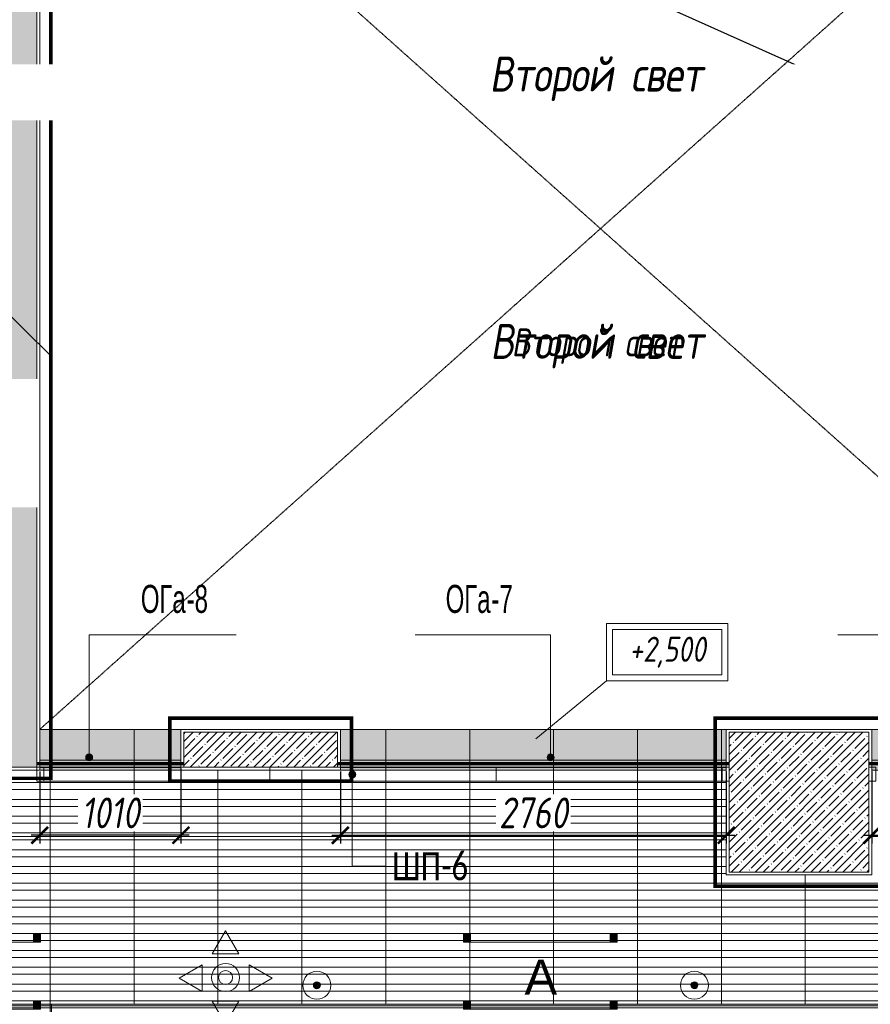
# Model space of a CAD drawing. Header units: millimetres. Extents: x -76220005 to 7466349, y -86687 to 22351.
# Tile 28 of 256: x 30605 to 36688, y -39974 to -32936. Entities that reach past the tile are written whole.
import ezdxf
from ezdxf import colors
from ezdxf.entities.mleader import LeaderData, LeaderLine
from ezdxf.math import Vec2, Vec3

# ---------------------------------------------------------------- set-up
doc = ezdxf.new("R2010")
doc.units = ezdxf.units.MM
for name, pattern in [('( Hidden )', [0.375, 0.25, -0.125]), ('DASHDOT', [25.4, 12.7, -6.35, 0, -6.35]), ('DASHED', [0.75, 0.5, -0.25])]:
    doc.linetypes.add(name, pattern=pattern)
doc.layers.get('Defpoints').update_dxf_attribs({"color": 31})
for name, color, linetype, lineweight in [('_0', 7, 'Continuous', 13), ('A-200-M_WALL', 7, 'Continuous', 5), ('A-200-M_WALL_PAT', 7, 'Continuous', 5), ('A-214-M_CURT_WALL', 7, 'Continuous', 5), ('A-215-M_CURT_PANEL', 7, 'Continuous', 5), ('A-340-A_RAILING', 7, 'Continuous', 5), ('dim_light', 12, 'Continuous', 9), ('dim_pot', 183, 'Continuous', 9), ('pot', 183, 'Continuous', 15), ('pot sh', 183, 'Continuous', 15), ('S-280-M_COLUMN', 7, 'Continuous', 5), ('Марки дверей', 7, 'Continuous', 9), ('Ограждение', 7, 'Continuous', 5), ('Поручни', 7, 'Continuous', 5), ('Сводный план', 7, 'Continuous', 0)]:
    doc.layers.add(name, color=color, linetype=linetype, lineweight=lineweight)
for name, color, linetype, lineweight, true_color in [('dim_razv', 7, 'DASHDOT', 9, 0x285228), ('light_pot', 7, 'Continuous', 15, 0x333300), ('pol', 7, 'Continuous', 15, 0x55666d)]:
    doc.layers.add(name, color=color, linetype=linetype, lineweight=lineweight, true_color=true_color)
doc.styles.add('Arial Narrow_1', font='ARIALN.TTF', dxfattribs={"width": 0.75, "height": 200})
doc.styles.add('Calibri Light_1', font='Calibri light.ttf', dxfattribs={"width": 0.75, "height": 200})
doc.styles.add('fl_iso paper', font='isocpeur.ttf', dxfattribs={"width": 0.8, "oblique": 10})
doc.styles.add('In tre', font='isocpeur.ttf', dxfattribs={"width": 0.8, "oblique": 10})
doc.styles.get("Standard").update_dxf_attribs({"font": 'arial.ttf'})
doc.dimstyles.new('In tre 1_75', dxfattribs={"dimtxt": 220, "dimasz": 120, "dimexe": 60, "dimexo": 10, "dimgap": 50, "dimtad": 1, "dimdec": 0, "dimrnd": 5, "dimzin": 0, "dimdsep": 46, "dimtxsty": 'fl_iso paper', "dimblk": 'ARCHTICK', "dimcen": 0, "dimdle": 60, "dimadec": 0, "dimazin": 0, "dimtfac": 1, "dimtdec": 0, "dimtofl": 0, "dimtmove": 1, "dimatfit": 1, "dimfxl": 1, "dimtfill": 1, "dimtolj": 1, "dimtzin": 0, "dimarcsym": 1})
pattern_1 = [(45, (36177.975, -48979.44), (-57.0246, 57.0246), []), (45, (36235, -48979.44), (-57.0246, 57.0246), [100.806, -20.161, 3.353, -16.808])]
pattern_2 = [(45, (-100, 100), (-282.843, 282.843), [200, -600]), (45, (-300, 0), (-282.843, 282.843), [600, -200]), (45, (100, -100), (-282.843, 282.843), [200, -600])]

# ---------------------------------------------------------------- blocks, each defined once
blk = doc.blocks.new('*U310')
at = {"layer": 'pol', "true_color": 0x007dfa, "transparency": 33554687}
h = blk.add_hatch(color=150, dxfattribs=at)
h.dxf.hatch_style = 1
h.paths.add_polyline_path([(37440, 0), (0, 0), (0, -10), (37440, -10)])
at = {"layer": 'pol', "color": 162, "true_color": 0x2c3cc9}
blk.add_lwpolyline([(37440, 0), (0, 0), (0, -10), (37440, -10)], close=True, dxfattribs=at)
blk = doc.blocks.new('_DOT')
at = {"color": 0, "linetype": 'ByBlock'}
blk.add_line((-0.5, 0), (-1, 0), dxfattribs=at)
at = {"color": 0, "linetype": 'ByBlock', "const_width": 0.5}
blk.add_lwpolyline([(-0.25, 0, 1), (0.25, 0, 1)], format="xyb", close=True, dxfattribs=at)
blk = doc.blocks.new('*U309')
at = {"layer": 'pol', "true_color": 0x007dfa, "transparency": 33554687}
h = blk.add_hatch(color=150, dxfattribs=at)
h.dxf.hatch_style = 1
h.paths.add_polyline_path([(946.7, 0), (0, 0), (0, -10), (946.7, -10)])
at = {"layer": 'pol', "color": 162, "true_color": 0x2c3cc9}
blk.add_lwpolyline([(946.7, 0), (0, 0), (0, -10), (946.7, -10)], close=True, dxfattribs=at)
blk = doc.blocks.new('_ArchTick')
at = {"color": 0, "linetype": 'ByBlock', "lineweight": 9, "const_width": 0.15}
blk.add_lwpolyline([(-0.5, -0.5), (0.5, 0.5)], dxfattribs=at)
blk = doc.blocks.new('*D324')
at = {"layer": 'Defpoints', "color": 0, "linetype": 'ByBlock', "lineweight": 0, "transparency": 16777216}
for p in [(32898, -38299.4), (35658, -38299.4), (35658, -38765.9)]:
    blk.add_point(p, dxfattribs=at)
at = {"layer": 'dim_pot', "color": 0, "linetype": 'ByBlock', "lineweight": -2, "transparency": 16777216}
for p, q in [((32898, -38309.4), (32898, -38825.9)), ((35658, -38309.4), (35658, -38825.9)), ((32838, -38765.9), (35718, -38765.9))]:
    blk.add_line(p, q, dxfattribs=at)
at = {"layer": 'dim_pot', "color": 0, "linetype": 'ByBlock', "lineweight": -2, "transparency": 16777216, "xscale": 120, "yscale": 120, "zscale": 120, "rotation": 180}
blk.add_blockref('_ArchTick', (32898, -38765.9), dxfattribs=at)
at = {"layer": 'dim_pot', "color": 0, "linetype": 'ByBlock', "lineweight": -2, "transparency": 16777216, "xscale": 120, "yscale": 120, "zscale": 120}
blk.add_blockref('_ArchTick', (35658, -38765.9), dxfattribs=at)
at = {"layer": 'dim_pot', "color": 0, "linetype": 'ByBlock', "transparency": 16777216, "insert": (34278, -38605.9), "char_height": 220, "attachment_point": 5, "style": 'fl_iso paper', "bg_fill": 3, "box_fill_scale": 1.1, "bg_fill_color": 256, "bg_fill_true_color": 13158600, "bg_fill_transparency": 0}
blk.add_mtext('\\A1;2760', dxfattribs=at)
blk = doc.blocks.new('*D325')
at = {"layer": 'Defpoints', "color": 0, "linetype": 'ByBlock', "lineweight": 0, "transparency": 16777216}
for p in [(31758, -38279.4), (30748, -38299.4), (30748, -38765.9)]:
    blk.add_point(p, dxfattribs=at)
at = {"layer": 'dim_pot', "color": 0, "linetype": 'ByBlock', "lineweight": -2, "transparency": 16777216}
for p, q in [((31758, -38289.4), (31758, -38825.9)), ((30748, -38309.4), (30748, -38825.9)), ((31818, -38765.9), (30688, -38765.9))]:
    blk.add_line(p, q, dxfattribs=at)
at = {"layer": 'dim_pot', "color": 0, "linetype": 'ByBlock', "lineweight": -2, "transparency": 16777216, "xscale": 120, "yscale": 120, "zscale": 120, "rotation": 180}
blk.add_blockref('_ArchTick', (30748, -38765.9), dxfattribs=at)
at = {"layer": 'dim_pot', "color": 0, "linetype": 'ByBlock', "lineweight": -2, "transparency": 16777216, "xscale": 120, "yscale": 120, "zscale": 120}
blk.add_blockref('_ArchTick', (31758, -38765.9), dxfattribs=at)
at = {"layer": 'dim_pot', "color": 0, "linetype": 'ByBlock', "transparency": 16777216, "insert": (31253, -38605.9), "char_height": 220, "attachment_point": 5, "style": 'fl_iso paper', "bg_fill": 3, "box_fill_scale": 1.1, "bg_fill_color": 256, "bg_fill_true_color": 13158600, "bg_fill_transparency": 0}
blk.add_mtext('\\A1;1010', dxfattribs=at)
blk = doc.blocks.new('*D326')
at = {"layer": 'Defpoints', "color": 0, "linetype": 'ByBlock', "transparency": 16777216}
for p in [(38768, -38009.4), (36698, -38299.4), (38768, -38765.9)]:
    blk.add_point(p, dxfattribs=at)
at = {"layer": 'dim_pot', "color": 0, "linetype": 'ByBlock', "lineweight": -2, "transparency": 16777216}
for p, q in [((38768, -38019.4), (38768, -38825.9)), ((36698, -38309.4), (36698, -38825.9)), ((36638, -38765.9), (38828, -38765.9))]:
    blk.add_line(p, q, dxfattribs=at)
at = {"layer": 'dim_pot', "color": 0, "linetype": 'ByBlock', "lineweight": -2, "transparency": 16777216, "xscale": 120, "yscale": 120, "zscale": 120, "rotation": 180}
blk.add_blockref('_ArchTick', (36698, -38765.9), dxfattribs=at)
at = {"layer": 'dim_pot', "color": 0, "linetype": 'ByBlock', "lineweight": -2, "transparency": 16777216, "xscale": 120, "yscale": 120, "zscale": 120}
blk.add_blockref('_ArchTick', (38768, -38765.9), dxfattribs=at)
at = {"layer": 'dim_pot', "color": 0, "linetype": 'ByBlock', "transparency": 16777216, "insert": (37733, -38605.9), "char_height": 220, "attachment_point": 5, "style": 'fl_iso paper', "bg_fill": 3, "box_fill_scale": 1.1, "bg_fill_color": 256, "bg_fill_true_color": 13158600, "bg_fill_transparency": 0}
blk.add_mtext('\\A1;2070', dxfattribs=at)
blk = doc.blocks.new('*U329')
at = {"layer": 'light_pot', "linetype": 'ByBlock', "lineweight": 0}
h = blk.add_hatch(color=252, dxfattribs=at)
h.dxf.hatch_style = 1
h.paths.add_polyline_path([(-500, 30), (-550, 30), (-550, -30), (-500, -30)])
h = blk.add_hatch(color=252, dxfattribs=at)
h.dxf.hatch_style = 1
h.paths.add_polyline_path([(500, 30), (550, 30), (550, -30), (500, -30)])
for points in [[(-500, 30), (-550, 30), (-550, -30), (-500, -30)], [(500, -30), (-500, -30), (-500, 30), (500, 30)], [(500, 30), (550, 30), (550, -30), (500, -30)]]:
    blk.add_lwpolyline(points, close=True, dxfattribs=at)
blk = doc.blocks.new('System Panel - A_PAN_ПП шторы-8474086-50_AS_Plan_10')
at = {"layer": 'A-215-M_CURT_PANEL'}
for p, q in [((808.3, 0), (-808.3, 0)), ((-808.3, 0), (-808.3, -100)), ((808.3, -100), (808.3, 0)), ((-808.3, -100), (808.3, -100))]:
    blk.add_line(p, q, dxfattribs=at)
blk = doc.blocks.new('Rectangular Mullion - R_0_100Lx50W_-50-7127088-50_AS_Plan_10')
at = {"layer": 'A-214-M_CURT_WALL', "lineweight": 9}
for p, q in [((-50, 100), (0, 100)), ((-50, 0), (-50, 100)), ((0, 100), (0, 0)), ((0, 0), (-50, 0))]:
    blk.add_line(p, q, dxfattribs=at)
blk = doc.blocks.new('Rectangular Mullion - R_0_100Lx50W_-50-7127089-50_AS_Plan_10')
at = {"layer": 'A-214-M_CURT_WALL', "lineweight": 9}
for p, q in [((0, 100), (-50, 100)), ((-50, 100), (-50, 0)), ((0, 0), (0, 100)), ((-50, 0), (0, 0))]:
    blk.add_line(p, q, dxfattribs=at)
blk = doc.blocks.new('Ограждение - Ограждение-8461484-50_AS_Plan_10')
at = {"layer": 'Ограждение', "true_color": 0xeff9fa}
for points in [[(-500, 10725.5), (-500, 10733.5), (-3300, 10733.5), (-3300, 10725.5), (-1454.1, 10725.5)], [(-500, 10716.5), (-500, 10724.5), (-3300, 10724.5), (-3300, 10716.5), (-1454.1, 10716.5)]]:
    blk.add_hatch(color=7, dxfattribs=at).paths.add_polyline_path(points)
at = {"layer": 'Ограждение', "true_color": 0x787878}
h = blk.add_hatch(dxfattribs=at)
h.set_pattern_fill('FP_52', color=8, style=0, pattern_type=2)
h.set_pattern_definition(pattern_2)
h.paths.add_polyline_path([(-520, 10724.5), (-520, 10725.5), (-1454.1, 10724.5)])
at = {"layer": 'Поручни'}
for p, q in [((-500, 10733.5), (-3300, 10733.5)), ((-3300, 10733.5), (-3300, 10725.5)), ((-3300, 10725.5), (-500, 10725.5)), ((-500, 10724.5), (-3300, 10724.5)), ((-3300, 10724.5), (-3300, 10716.5)), ((-3300, 10716.5), (-500, 10716.5)), ((-520, 10750), (-3280, 10750)), ((-520, 10734), (-3280, 10734)), ((-520, 10716), (-3280, 10716)), ((-500, 10725.5), (-500, 10733.5)), ((-500, 10716.5), (-500, 10724.5))]:
    blk.add_line(p, q, dxfattribs=at)
blk = doc.blocks.new('Ограждение - Ограждение-8461549-50_AS_Plan_10')
at = {"layer": 'Ограждение', "true_color": 0xeff9fa}
for points in [[(-4400, 10725.5), (-4400, 10733.5), (-5450, 10733.5), (-5450, 10725.5)], [(-4400, 10716.5), (-4400, 10724.5), (-5450, 10724.5), (-5450, 10716.5)]]:
    blk.add_hatch(color=7, dxfattribs=at).paths.add_polyline_path(points)
at = {"layer": 'Ограждение', "true_color": 0x787878}
h = blk.add_hatch(dxfattribs=at)
h.set_pattern_fill('FP_51', color=8, style=0, pattern_type=2)
h.set_pattern_definition(pattern_2)
h.paths.add_polyline_path([(-4420, 10724.5), (-4420, 10725.5), (-5430, 10724.5)])
at = {"layer": 'Поручни'}
for p, q in [((-4400, 10733.5), (-5450, 10733.5)), ((-5450, 10733.5), (-5450, 10725.5)), ((-5450, 10725.5), (-4400, 10725.5)), ((-4400, 10724.5), (-5450, 10724.5)), ((-5450, 10724.5), (-5450, 10716.5)), ((-5450, 10716.5), (-4400, 10716.5)), ((-4420, 10750), (-5430, 10750)), ((-4420, 10734), (-5430, 10734)), ((-4420, 10716), (-5430, 10716)), ((-4400, 10725.5), (-4400, 10733.5)), ((-4400, 10716.5), (-4400, 10724.5))]:
    blk.add_line(p, q, dxfattribs=at)
blk = doc.blocks.new('Ограждение - Ограждение-8464876-50_AS_Plan_10')
at = {"layer": 'Ограждение', "true_color": 0xeff9fa}
for points in [[(2800, 10725.5), (2800, 10733.5), (500, 10733.5), (500, 10725.5), (1433.4, 10725.5)], [(2800, 10716.5), (2800, 10724.5), (500, 10724.5), (500, 10716.5), (1433.4, 10716.5)]]:
    blk.add_hatch(color=7, dxfattribs=at).paths.add_polyline_path(points)
at = {"layer": 'Поручни'}
for p, q in [((500, 10733.5), (500, 10725.5)), ((2800, 10733.5), (500, 10733.5)), ((500, 10725.5), (2800, 10725.5)), ((500, 10724.5), (500, 10716.5)), ((2800, 10724.5), (500, 10724.5)), ((500, 10716.5), (2800, 10716.5)), ((2800, 10750), (520, 10750)), ((2800, 10734), (520, 10734)), ((2800, 10716), (520, 10716)), ((2800, 10750), (2800, 10734)), ((2800, 10725.5), (2800, 10733.5)), ((2800, 10716.5), (2800, 10724.5)), ((2800, 10716), (2800, 10700))]:
    blk.add_line(p, q, dxfattribs=at)
blk = doc.blocks.new('А_Марка ограждения - Тип 1-8465190-50_AS_Plan_10')
at = {"layer": 'A-340-A_RAILING'}
blk.add_line((-4.5, 0), (4.5, 0), dxfattribs=at)

msp = doc.modelspace()

# ---------------------------------------------------------------- hatches: boundary and pattern name
at = {"layer": '_0', "transparency": 33554534}
h = msp.add_hatch(color=252, dxfattribs=at)
h.dxf.hatch_style = 1
h.paths.add_polyline_path([(17837.9, -49734.4), (25204.6, -19284.4), (73878, -19284.4), (73878, -49734.4)])
h.paths.add_polyline_path([(28728, -40979.4), (28728, -37429.4), (30528, -37429.4), (30528, -30029.4), (28477.6, -30029.4), (28478, -28029.4), (29978, -28029.4), (29978, -27479.4), (32178, -27479.4), (32178, -28029.4), (44478, -28029.4), (44478, -27929.4), (45278, -27929.4), (45278, -27379.4), (47528, -27379.4), (47528, -27929.4), (53578, -27929.4), (53578, -27379.4), (55478, -27379.4), (55478, -27929.4), (64478, -27929.4), (64478, -26229.4), (67788, -26229.4), (67788, -28219.4), (66578, -28219.4), (66578, -30029.4), (62978, -30029.4), (62078, -30029.4), (58678, -30029.4), (58678, -38979.4), (61728, -38979.4), (62978, -38979.4), (66878, -38979.4), (66878, -41429.4), (64488, -41429.4), (64488, -41079.4), (59948, -41079.4), (59948, -41629.4), (57898, -41629.4), (57898, -41079.4), (47038, -41079.4), (47038, -41629.4), (44088, -41629.4), (44088, -40979.4)], flags=16)
at = {"layer": 'A-200-M_WALL_PAT'}
h = msp.add_hatch(dxfattribs=at)
h.set_pattern_fill('FP_2', color=256, style=0, pattern_type=2)
h.set_pattern_definition([(45, (36177.98, -48979.44), (-75.43415, 75.43415), [106.68, -17.78, 3.556, -17.78]), (45, (36177.98, -48904.05), (-75.43415, 75.43415), []), (50, (36177.98, -48979.44), (127.5292, -11.1576), [13.335, -146.685]), (355, (36177.98, -48979.44), (-24.6697, 133.74), [10.668, -117.348]), (100.451, (36188.6, -48980.37), (102.8597, 122.5818), [11.333, -124.663]), (46.184, (36177.98, -48943.88), (189.7552, -29.4304), [20.002, -220.027]), (96.636, (36193.79, -48946.33), (166.1822, 173.1996), [17, -186.995]), (351.184, (36177.98, -48943.88), (166.184, 173.1976), [16.002, -176.022]), (21, (36195.76, -48952.77), (106.13027, -71.58603), [13.335, -146.685]), (326, (36195.76, -48952.77), (43.2619, 128.93175), [10.668, -117.348]), (71.451, (36204.6, -48958.73), (149.392, 57.34505), [11.333, -124.663]), (37.5, (36177.975, -48979.436), (2.16223, 59.18836), [3.353, -112.573, 3.353, -115.773, -117.792]), (37.5, (36177.975, -48979.436), (2.16223, 59.18836), [-235.052, 3.353, -114.44]), (7.5, (36177.975, -48979.436), (46.77386, 70.12615), [3.353, -64.567, 3.353, -109.906, -44.894]), (7.5, (36177.975, -48979.436), (46.77386, 70.12615), [-181.178, 3.353, -41.542]), (327.5, (36138.326, -48979.436), (94.91367, -4.01009), [3.353, -41.097, 3.353, -135.331, -184.023]), (327.5, (36138.326, -48979.436), (94.91367, -4.01009), [-183.134, 3.353, -180.67]), (317.5, (36120.55, -48979.44), (103.69057, 17.79882), [3.353, -54.432, 3.353, -88.748, -130.683]), (317.5, (36120.55, -48979.44), (103.69057, 17.79882), [-149.885, 3.353, -127.33])])
h.paths.add_polyline_path([(30728, -38279.4), (30728, -29829.4), (30528, -29829.4), (30528, -38279.4)])
at = {"layer": 'pot sh', "linetype": 'ByBlock', "lineweight": 0, "true_color": 0x878581}
h = msp.add_hatch(dxfattribs=at)
h.set_pattern_fill('AR-CONC', color=252, scale=2, angle=180)
h.paths.add_polyline_path([(32458, -30559.4), (30748, -30559.4), (30748, -30849.4), (32458, -30849.4)])
h.paths.add_polyline_path([(35658, -30849.4), (33598, -30849.4), (33598, -30559.4), (35658, -30559.4)])
h.paths.add_polyline_path([(36698, -30849.4), (38768, -30849.4), (38768, -30459.4), (36698, -30459.4)])
h.paths.add_polyline_path([(38768, -30849.4), (39038, -30849.4), (39038, -36559.4), (38768, -36559.4)])
h.paths.add_polyline_path([(36698, -38299.4), (36698, -38009.4), (38768, -38009.4), (38768, -36949.4), (39038, -36949.4), (39038, -38299.4)])
h.paths.add_polyline_path([(32898, -38009.4), (35658, -38009.4), (35658, -38299.4), (32898, -38299.4)])
h.paths.add_polyline_path([(30748, -38299.4), (31758, -38299.4), (31758, -38009.4), (30748, -38009.4)])
at = {"layer": 'S-280-M_COLUMN'}
h = msp.add_hatch(dxfattribs=at)
h.set_pattern_fill('FP_1', color=256, style=0, pattern_type=2)
h.set_pattern_definition(pattern_1)
h.paths.add_polyline_path([(32878, -38279.4), (32878, -38029.4), (31778, -38029.4), (31778, -38279.4), (31836.4, -38279.4)])
h = msp.add_hatch(dxfattribs=at)
h.set_pattern_fill('FP_1', color=256, style=0, pattern_type=2)
h.set_pattern_definition(pattern_1)
h.paths.add_polyline_path([(36678, -39029.4), (36678, -38029.4), (35678, -38029.4), (35678, -39029.4)])
at = {"layer": 'Марки дверей'}
h = msp.add_hatch(color=256, dxfattribs=at)
edge = h.paths.add_edge_path()
edge.add_arc((31101.7, -38209.4), 25, 0, 360)
h = msp.add_hatch(color=256, dxfattribs=at)
edge = h.paths.add_edge_path()
edge.add_arc((34401.6, -38209.4), 25, 0, 360)
h = msp.add_hatch(color=256, dxfattribs=at)
edge = h.paths.add_edge_path()
edge.add_arc((32983.4, -38331.4), 25, 0, 360)
at = {"layer": 'Сводный план', "lineweight": 13, "true_color": 0x00c200}
h = msp.add_hatch(color=92, dxfattribs=at)
h.dxf.hatch_style = 1
edge = h.paths.add_edge_path()
edge.add_arc((32730.2, -39838), 25, 0, 360)
h = msp.add_hatch(color=92, dxfattribs=at)
h.dxf.hatch_style = 1
edge = h.paths.add_edge_path()
edge.add_arc((35430.2, -39838), 25, 0, 360)

# ---------------------------------------------------------------- linework, layer by layer
at = {"layer": 'A-200-M_WALL', "lineweight": 9}
for p, q in [((30728, -38029.4), (30728, -29829.4)), ((30728, -38029.4), (30728, -38279.4)), ((30528, -38279.4), (30728, -38279.4))]:
    msp.add_line(p, q, dxfattribs=at)
at = {"layer": 'A-200-M_WALL'}
for p, q in [((30748, -38029.4), (30748, -29809.4)), ((31758, -38009.4), (31758, -38299.4)), ((32898, -38299.4), (32898, -38009.4)), ((35658, -38009.4), (35658, -39049.4)), ((30748, -38279.4), (30748, -38029.4)), ((32878, -38029.4), (31778, -38029.4)), ((31778, -38279.4), (31778, -38029.4)), ((32878, -38029.4), (32878, -38279.4)), ((36678, -38029.4), (35678, -38029.4)), ((35678, -39029.4), (35678, -38029.4)), ((36678, -38029.4), (36678, -39029.4)), ((30728, -38279.4), (30748, -38279.4)), ((32878, -38279.4), (31778, -38279.4)), ((31758, -38299.4), (32898, -38299.4)), ((35658, -39049.4), (36698, -39049.4)), ((36678, -39029.4), (35678, -39029.4))]:
    msp.add_line(p, q, dxfattribs=at)
at = {"layer": 'pol', "color": 0, "linetype": 'DASHED', "lineweight": 0, "ltscale": 7}
for points in [[(38768, -38009.4), (30748, -30849.4)], [(38768, -30849.4), (30748, -38009.4)]]:
    msp.add_lwpolyline(points, dxfattribs=at)
at = {"layer": 'pol', "color": 0}
msp.add_lwpolyline([(40638.9, -40759.4), (31578, -40759.4), (31578, -40919.4), (30528, -40919.4), (30528, -40759.4), (28948, -40759.4), (28948, -40679.4), (28788, -40679.4), (28788, -39629.4), (28948, -39629.4), (28948, -38179.4), (30528, -38179.4), (30528, -38279.4), (30748, -38279.4), (30748, -38009.4), (38768, -38009.4)], dxfattribs=at)
at = {"layer": 'pol'}
for points in [[(30823, -38009.4), (30823, -38774.4), (30223, -38774.4), (30223, -38179.4)], [(31423, -38009.4), (31423, -38774.4), (30823, -38774.4), (30823, -38009.4)], [(32898, -38774.4), (31423, -38774.4), (31423, -38009.4)], [(33223, -38009.4), (33223, -38774.4), (32898, -38774.4)], [(33823, -38009.4), (33823, -38774.4), (33223, -38774.4), (33223, -38009.4)], [(34423, -38009.4), (34423, -38774.4), (33823, -38774.4), (33823, -38009.4)], [(35023, -38009.4), (35023, -38774.4), (34423, -38774.4), (34423, -38009.4)], [(35623, -38009.4), (35623, -38774.4), (35023, -38774.4), (35023, -38009.4)], [(35658, -38774.4), (35623, -38774.4), (35623, -38009.4)], [(32023, -38299.4), (32023, -39974.4), (31423, -39974.4), (31423, -38774.4), (32898, -38774.4)], [(32623, -38299.4), (32623, -39974.4), (32023, -39974.4), (32023, -38299.4)], [(32898, -38774.4), (33223, -38774.4), (33223, -39974.4), (32623, -39974.4), (32623, -38299.4)], [(36223, -39049.4), (36223, -39974.4), (35623, -39974.4), (35623, -38774.4), (35658, -38774.4)], [(36698, -38774.4), (36823, -38774.4), (36823, -39974.4), (36223, -39974.4), (36223, -39049.4)]]:
    msp.add_lwpolyline(points, dxfattribs=at)
at = {"layer": 'pol', "color": 0}
for points in [[(31758, -38009.4), (32898, -38009.4), (32898, -38299.4), (31758, -38299.4)], [(35658, -38009.4), (36698, -38009.4), (36698, -39049.4), (35658, -39049.4)]]:
    msp.add_lwpolyline(points, close=True, dxfattribs=at)
at = {"layer": 'pol'}
for points in [[(30223, -39974.4), (30223, -38774.4), (30823, -38774.4), (30823, -39974.4)], [(30823, -39974.4), (30823, -38774.4), (31423, -38774.4), (31423, -39974.4)], [(33223, -39974.4), (33223, -38774.4), (33823, -38774.4), (33823, -39974.4)], [(33823, -39974.4), (33823, -38774.4), (34423, -38774.4), (34423, -39974.4)], [(34423, -39974.4), (34423, -38774.4), (35023, -38774.4), (35023, -39974.4)], [(35023, -39974.4), (35023, -38774.4), (35623, -38774.4), (35623, -39974.4)]]:
    msp.add_lwpolyline(points, close=True, dxfattribs=at)
at = {"layer": 'pot sh'}
for points in [[(28948, -38389.4), (32898, -38389.4)], [(32898, -38389.4), (35658, -38389.4)], [(32898, -38439.4), (28948, -38439.4)], [(35658, -38439.4), (32898, -38439.4)], [(28948, -38509.4), (32898, -38509.4)], [(32898, -38559.4), (28948, -38559.4)], [(32898, -38509.4), (35658, -38509.4)], [(35658, -38559.4), (32898, -38559.4)], [(28948, -38629.4), (32898, -38629.4)], [(32898, -38629.4), (35658, -38629.4)], [(32898, -38679.4), (28948, -38679.4)], [(35658, -38679.4), (32898, -38679.4)], [(28948, -38749.4), (32898, -38749.4)], [(32898, -38749.4), (35658, -38749.4)], [(32898, -38799.4), (28948, -38799.4)], [(35658, -38799.4), (32898, -38799.4)], [(28948, -38869.4), (32898, -38869.4)], [(32898, -38919.4), (28948, -38919.4)], [(32898, -38869.4), (35658, -38869.4)], [(35658, -38919.4), (32898, -38919.4)], [(28948, -38989.4), (35658, -38989.4)], [(35658, -39039.4), (28948, -39039.4)], [(28948, -39109.4), (44458, -39109.4)], [(44458, -39159.4), (28948, -39159.4)], [(28948, -39229.4), (66658, -39229.4), (66658, -39279.4), (28948, -39279.4)], [(28948, -39349.4), (66658, -39349.4), (66658, -39399.4), (28948, -39399.4)], [(28948, -39469.4), (66658, -39469.4), (66658, -39519.4), (28948, -39519.4)], [(28948, -39589.4), (66658, -39589.4), (66658, -39639.4), (28948, -39639.4)], [(28948, -39709.4), (66658, -39709.4), (66658, -39759.4), (28948, -39759.4)], [(28948, -39829.4), (66658, -39829.4), (66658, -39879.4), (28948, -39879.4)], [(28948, -39949.4), (66658, -39949.4), (66658, -39999.4), (28948, -39999.4)]]:
    msp.add_lwpolyline(points, dxfattribs=at)
at = {"layer": 'S-280-M_COLUMN'}
for p, q in [((31778, -38029.4), (31778, -38279.4)), ((32878, -38279.4), (32878, -38029.4)), ((35678, -38029.4), (35678, -39029.4)), ((36678, -39029.4), (36678, -38029.4)), ((31778, -38279.4), (32878, -38279.4)), ((35678, -39029.4), (36678, -39029.4))]:
    msp.add_line(p, q, dxfattribs=at)
at = {"layer": 'Марки дверей'}
for p, q in [((31101.7, -37333.3), (31252.8, -37333.3)), ((31101.7, -38209.4), (31101.7, -37333.3)), ((34401.6, -37333.3), (34332.5, -37333.3)), ((34401.6, -38209.4), (34401.6, -37333.3)), ((32983.4, -38331.4), (32983.4, -38987)), ((32983.4, -38987), (33218.9, -38987))]:
    msp.add_line(p, q, dxfattribs=at)
for centre in [(31101.7, -38209.4), (34401.6, -38209.4), (32983.4, -38331.4)]:
    msp.add_circle(centre, 25, dxfattribs=at)
at = {"layer": 'Сводный план', "color": 1, "lineweight": 13, "true_color": 0xf50000}
for points in [[(32172.2, -39614.7), (31982.1, -39614.7), (32077.1, -39450), (32172.2, -39614.7)], [(31908.9, -39882.1), (31908.9, -39692), (31744.3, -39787), (31908.9, -39882.1)], [(32245.3, -39882.1), (32245.3, -39692), (32410, -39787), (32245.3, -39882.1)], [(32172.2, -39951), (31982.1, -39951), (32077.1, -40115.7), (32172.2, -39951)]]:
    msp.add_lwpolyline(points, dxfattribs=at)
for radius in [100, 50]:
    msp.add_circle((32077.1, -39782.9), radius, dxfattribs=at)
at = {"layer": 'Сводный план', "color": 92, "lineweight": 13, "true_color": 0x00c200}
for centre, radius in [((32730.2, -39838), 100), ((35430.2, -39838), 100), ((32730.2, -39838), 25), ((35430.2, -39838), 25)]:
    msp.add_circle(centre, radius, dxfattribs=at)

# ---------------------------------------------------------------- block references
at = {"layer": 'light_pot', "color": 0, "linetype": 'ByBlock', "lineweight": -2, "transparency": 16777216}
for p in [(30203, -39499.4), (34328, -39499.4), (30203, -39979.4), (34328, -39979.4)]:
    msp.add_blockref('*U329', p, dxfattribs=at)
at = {"layer": 'pol'}
msp.add_blockref('*U310', (28788, -39974.4), dxfattribs=at)
at = {"layer": 'pol', "xscale": -1, "rotation": 90}
msp.add_blockref('*U309', (30823, -39974.4), dxfattribs=at)
at = {"layer": 'Марки дверей', "xscale": 99.99999999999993, "yscale": 99.99999999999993, "zscale": 99.99999999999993}
for p in [(31702.8, -37333.3), (33882.5, -37333.3), (36905.4, -37333.3)]:
    msp.add_blockref('А_Марка ограждения - Тип 1-8465190-50_AS_Plan_10', p, dxfattribs=at)
at = {"layer": 'Марки дверей', "rotation": 180}
for p in [(30728, -38279.4), (36678, -38279.4)]:
    msp.add_blockref('Rectangular Mullion - R_0_100Lx50W_-50-7127089-50_AS_Plan_10', p, dxfattribs=at)
at = {"layer": 'Марки дверей'}
for p in [(31586.3, -38279.4), (33203, -38279.4), (34819.6, -38279.4)]:
    msp.add_blockref('System Panel - A_PAN_ПП шторы-8474086-50_AS_Plan_10', p, dxfattribs=at)
at = {"layer": 'Марки дверей', "extrusion": (0, 0, -1), "rotation": 180}
msp.add_blockref('Rectangular Mullion - R_0_100Lx50W_-50-7127088-50_AS_Plan_10', (-35678, -38279.4), dxfattribs=at)
at = {"layer": 'Поручни'}
for name in ['Ограждение - Ограждение-8461549-50_AS_Plan_10', 'Ограждение - Ограждение-8461484-50_AS_Plan_10', 'Ограждение - Ограждение-8464876-50_AS_Plan_10']:
    msp.add_blockref(name, (36178, -48979.4), dxfattribs=at)

# ---------------------------------------------------------------- texts
at = {"layer": 'dim_pot', "color": 0, "lineweight": 18, "insert": (34730.4, -35269.3), "char_height": 200, "attachment_point": 5, "style": 'fl_iso paper'}
msp.add_mtext_dynamic_manual_height_columns('Второй свет', width=1734.147, gutter_width=2280.5, heights=[215.6], dxfattribs=at)
at = {"layer": 'light_pot', "color": 10, "linetype": 'ByBlock', "insert": (34215, -39655.1), "char_height": 250, "attachment_point": 1}
msp.add_mtext_dynamic_manual_height_columns('А', width=72.707, gutter_width=12.5, heights=[0], dxfattribs=at)
at = {"layer": 'Марки дверей', "char_height": 200, "attachment_point": 1}
for s, insert, width, style in [('ОГа', (31471.2, -36976.1), 396.835, 'Arial Narrow_1'), ('-8', (31798.6, -36976.1), 192.405, 'Arial Narrow_1'), ('ОГа', (33650.9, -36976.1), 396.835, 'Arial Narrow_1'), ('-7', (33978.3, -36976.1), 192.405, 'Arial Narrow_1'), ('ШП', (33268.9, -38887), 426.899, 'Calibri Light_1'), ('-6', (33621.1, -38887), 234.494, 'Calibri Light_1')]:
    msp.add_mtext(s, dxfattribs=dict(at, insert=insert, width=width, style=style))

# ---------------------------------------------------------------- next in the draw order: leaders
at = {"layer": 'Марки дверей', "lineweight": -2, "transparency": 33554687}
ml = msp.add_multileader_mtext('Standard', dxfattribs=at)
ml.set_content('\\pxsm1,ql;ГКЛ обшивка толщиной 75 мм \\Pвысотой до перекрытия', color=256, style='fl_iso paper')
ml.set_leader_properties(lineweight=5)
ml.set_arrow_properties(name='DOT')
ml.build(insert=Vec2(0, 0))
ml.multileader.update_dxf_attribs({"has_dogleg": 0, "text_left_attachment_type": 6, "text_right_attachment_type": 6, "dogleg_length": 0.75, "arrow_head_size": 60, "scale": 40})
ctx = ml.context
ctx.base_point, ctx.scale, ctx.char_height, ctx.arrow_head_size, ctx.landing_gap_size, ctx.plane_origin = Vec3(24999.1, -35953.7), 40, 250, 60, 80, Vec3(27011.3, -28773.8)
ctx.left_attachment, ctx.right_attachment = 6, 6
notes = []
notes.append((ctx, [(0, (1, 1, 0), (29068.1, -35953.7), (-1, 0), 30, [(0, [(29188.2, -38104.4)], 0, [])])]))
ctx.mtext.insert, ctx.mtext.width, ctx.mtext.defined_height, ctx.mtext.line_spacing_factor, ctx.mtext.flow_direction = Vec3(25079.1, -35628.7), 4067.72, 979.1, 0.7, 5
ctx.mtext.has_bg_fill, ctx.mtext.bg_color, ctx.mtext.bg_scale_factor, ctx.mtext.bg_transparency, ctx.mtext.use_window_bg_color = 1, -1027028792, 1.5, 0, 1
for ctx, leaders in notes:
    for number, flags, end, landing, length, lines in leaders:
        leader = LeaderData()
        leader.index, (leader.has_last_leader_line, leader.has_dogleg_vector, leader.attachment_direction) = number, flags
        leader.last_leader_point, leader.dogleg_vector, leader.dogleg_length = Vec3(end), Vec3(landing), length
        for number, points, colour, breaks in lines:
            line = LeaderLine()
            line.index, line.vertices, line.color, line.breaks = number, Vec3.list(points), colors.encode_raw_color(colour), breaks
            leader.lines.append(line)
        ctx.leaders.append(leader)

# ---------------------------------------------------------------- next in the draw order: linework, layer by layer
at = {"layer": 'dim_pot', "color": 0}
for points in [[(35670, -37661.7), (34800.5, -37661.7), (34800.5, -37250.9), (35670, -37250.9)], [(35626.2, -37617.9), (34844.3, -37617.9), (34844.3, -37294.7), (35626.2, -37294.7)]]:
    msp.add_lwpolyline(points, close=True, dxfattribs=at)
msp.add_lwpolyline([(34800.5, -37661.7), (34295.5, -38077.7)], dxfattribs=at)
at = {"layer": 'pot', "color": 0, "linetype": 'ByBlock'}
msp.add_lwpolyline([(64848, -40759.4), (28948, -40759.4), (28948, -38179.4), (30528, -38179.4), (30528, -38279.4), (30748, -38279.4), (30748, -29809.4), (28698, -29809.4), (28698, -29129.4), (28728, -29129.4), (28728, -28249.4), (64848, -28249.4)], dxfattribs=at)
for points in [[(30748, -38009.4), (38768, -38009.4), (38768, -30849.4), (30748, -30849.4)], [(30748, -38299.4), (31758, -38299.4), (31758, -38009.4), (30748, -38009.4)], [(31758, -38009.4), (32898, -38009.4), (32898, -38299.4), (31758, -38299.4)], [(32898, -38009.4), (35658, -38009.4), (35658, -38299.4), (32898, -38299.4)], [(35658, -38009.4), (36698, -38009.4), (36698, -39049.4), (35658, -39049.4)]]:
    msp.add_lwpolyline(points, close=True, dxfattribs=at)
at = {"layer": 'pot', "color": 0, "linetype": 'DASHED', "lineweight": 0, "ltscale": 7}
for points in [[(38768, -38009.4), (30748, -30849.4)], [(38768, -30849.4), (30748, -38009.4)]]:
    msp.add_lwpolyline(points, dxfattribs=at)

# ---------------------------------------------------------------- next in the draw order: texts
at = {"layer": 'dim_light', "linetype": 'DASHED', "lineweight": 0, "ltscale": 7, "insert": (34730.4, -35269.3), "char_height": 250, "attachment_point": 5, "style": 'fl_iso paper'}
msp.add_mtext_dynamic_manual_height_columns('Второй свет', width=1734.147, gutter_width=2280.5, heights=[215.6], dxfattribs=at)
at = {"layer": 'dim_pot', "color": 0, "lineweight": 18, "insert": (35237.9, -37457.2), "char_height": 179.63, "attachment_point": 5, "style": 'fl_iso paper'}
msp.add_mtext_dynamic_manual_height_columns('+2,500', width=115.2, gutter_width=15, heights=[215.6], dxfattribs=at)

# ---------------------------------------------------------------- next in the draw order: dimensions: what is measured, and where the dimension line sits
at = {"layer": 'dim_pot', "color": 0, "linetype": 'ByBlock'}
for base, p1, p2, picture, middle in [((38768, -38765.9), (36698, -38299.4), (38768, -38009.4), '*D326', (37733, -38605.9)), ((30748, -38765.9), (31758, -38279.4), (30748, -38299.4), '*D325', (31253, -38605.9)), ((35658, -38765.9), (32898, -38299.4), (35658, -38299.4), '*D324', (34278, -38605.9))]:
    dim = msp.add_linear_dim(base=base, p1=p1, p2=p2, dimstyle='In tre 1_75', dxfattribs=at)
    dim.commit()
    dim.dimension.update_dxf_attribs({"geometry": picture, "text_midpoint": middle})

# ---------------------------------------------------------------- next in the draw order: leaders
ml = msp.add_multileader_mtext('Standard', dxfattribs=at)
ml.set_content('ГКЛ короб по металлическому каркасу от отм. +2.500 до перекрытия', style='In tre')
ml.set_leader_properties()
ml.build(insert=Vec2(0, 0))
ml.multileader.update_dxf_attribs({"text_left_attachment_type": 6, "text_right_attachment_type": 6, "dogleg_length": 1, "arrow_head_size": 0, "scale": 50})
ctx = ml.context
ctx.base_point, ctx.scale, ctx.char_height, ctx.arrow_head_size, ctx.landing_gap_size, ctx.plane_origin = Vec3(33492.8, -32067.1), 50, 200, 0, 4.5, Vec3(40352.6, -27227.2)
ctx.left_attachment, ctx.right_attachment = 6, 6
notes = []
notes.append((ctx, [(1, (1, 1, 0), (33491.8, -32067.1), (1, 0), 1, [(0, [(37733, -30849.4), (38768, -34429.4)], 0, []), (2, [(31603, -30849.4)], 0, [])])]))
ctx.mtext.insert, ctx.mtext.width, ctx.mtext.defined_height, ctx.mtext.flow_direction = Vec3(33497.3, -31807.1), 2494.153, 696.6, 5
ctx.mtext.has_bg_fill, ctx.mtext.bg_color, ctx.mtext.bg_scale_factor, ctx.mtext.bg_transparency, ctx.mtext.use_window_bg_color = 1, -1027028792, 1.5, 0, 1
for ctx, leaders in notes:
    for number, flags, end, landing, length, lines in leaders:
        leader = LeaderData()
        leader.index, (leader.has_last_leader_line, leader.has_dogleg_vector, leader.attachment_direction) = number, flags
        leader.last_leader_point, leader.dogleg_vector, leader.dogleg_length = Vec3(end), Vec3(landing), length
        for number, points, colour, breaks in lines:
            line = LeaderLine()
            line.index, line.vertices, line.color, line.breaks = number, Vec3.list(points), colors.encode_raw_color(colour), breaks
            leader.lines.append(line)
        ctx.leaders.append(leader)

# ---------------------------------------------------------------- next in the draw order: linework, layer by layer
at = {"layer": 'A-200-M_WALL'}
msp.add_lwpolyline([(30528, -38279.4), (30748, -38279.4), (30748, -38299.4), (30528, -38299.4)], close=True, dxfattribs=at)
at = {"layer": 'dim_light'}
msp.add_lwpolyline([(64848, -40759.4), (28948, -40759.4), (28948, -38179.4), (30528, -38179.4), (30528, -38299.4), (30748, -38299.4), (30748, -29809.4), (28698, -29809.4), (28698, -29129.4), (28728, -29129.4), (28728, -28249.4), (64848, -28249.4)], dxfattribs=at)
for points in [[(30748, -38299.4), (31758, -38299.4), (31758, -38299.4), (32898, -38299.4), (32898, -38299.4), (35658, -38299.4), (35658, -39049.4), (36698, -39049.4), (36698, -38364), (36698, -38299.4), (39038, -38299.4), (39038, -36949.4), (40308, -36949.4), (40308, -36559.4), (39038, -36559.4), (39038, -30849.4), (40308, -30849.4), (40308, -30459.4), (36698, -30459.4), (36698, -29809.4), (35658, -29809.4), (35658, -30559.4), (30748, -30559.4)], [(30748, -30849.4), (38768, -30849.4), (38768, -38009.4), (30748, -38009.4)]]:
    msp.add_lwpolyline(points, close=True, dxfattribs=at)
at = {"layer": 'dim_light', "linetype": 'DASHED', "lineweight": 0, "ltscale": 7}
for points in [[(38768, -38009.4), (30748, -30849.4)], [(38768, -30849.4), (30748, -38009.4)]]:
    msp.add_lwpolyline(points, dxfattribs=at)
at = {"layer": 'dim_razv', "color": 1, "linetype": '( Hidden )', "ltscale": 10, "true_color": 0xff0a0a, "const_width": 25}
msp.add_lwpolyline([(30428, -29729.4), (30828, -29729.4), (30828, -38359.4), (30448, -38359.4), (30448, -38259.4), (29012.1, -38259.4)], dxfattribs=at)
for points in [[(31678, -37929.4), (32978, -37929.4), (32978, -38379.4), (31678, -38379.4)], [(35578, -37929.4), (36778, -37929.4), (36778, -39129.4), (35578, -39129.4)]]:
    msp.add_lwpolyline(points, close=True, dxfattribs=at)
at = {"layer": 'dim_razv', "color": 0, "linetype": 'ByBlock'}
for points in [[(31758, -38009.4), (32898, -38009.4), (32898, -38299.4), (31758, -38299.4)], [(35658, -38009.4), (36698, -38009.4), (36698, -39049.4), (35658, -39049.4)]]:
    msp.add_lwpolyline(points, close=True, dxfattribs=at)
at = {"layer": 'pot', "color": 0, "linetype": 'ByBlock'}
msp.add_lwpolyline([(30748, -38299.4), (31758, -38299.4), (31758, -38299.4), (32898, -38299.4), (32898, -38299.4), (35658, -38299.4), (35658, -39049.4), (36698, -39049.4), (36698, -38289.4), (36698, -38299.4), (39038, -38299.4), (39038, -36949.4), (40308, -36949.4), (40308, -36559.4), (39038, -36559.4), (39038, -30849.4), (40308, -30849.4), (40308, -30459.4), (36698, -30459.4), (36698, -29809.4), (35658, -29809.4), (35658, -30559.4), (30748, -30559.4)], close=True, dxfattribs=at)
at = {"layer": 'Поручни'}
for points in [[(30748, -38280.4), (31758, -38280.4)], [(32898, -38280.4), (35658, -38280.4)]]:
    msp.add_lwpolyline(points, dxfattribs=at)

# ---------------------------------------------------------------- next in the draw order: leaders
at = {"layer": 'dim_razv', "color": 0, "linetype": 'ByBlock'}
ml = msp.add_multileader_mtext('Standard', dxfattribs=at)
ml.set_content('Плитка керамогранитная, настенная', style='In tre')
ml.set_leader_properties()
ml.build(insert=Vec2(0, 0))
ml.multileader.update_dxf_attribs({"text_left_attachment_type": 6, "text_right_attachment_type": 6, "dogleg_length": 1, "arrow_head_size": 0, "scale": 50})
ctx = ml.context
ctx.base_point, ctx.scale, ctx.char_height, ctx.arrow_head_size, ctx.landing_gap_size, ctx.plane_origin = Vec3(26333, -33595.3), 50, 200, 0, 4.5, Vec3(28041.7, -33766.1)
ctx.left_attachment, ctx.right_attachment = 6, 6
notes = []
notes.append((ctx, [(0, (1, 1, 0), (29062.8, -33595.3), (-1, 0), 50, [(1, [(30828, -35339.4)], 0, [])])]))
ctx.mtext.insert, ctx.mtext.width, ctx.mtext.defined_height, ctx.mtext.flow_direction = Vec3(26337.5, -33355.3), 3092.716, 696.6, 5
ctx.mtext.has_bg_fill, ctx.mtext.bg_color, ctx.mtext.bg_scale_factor, ctx.mtext.bg_transparency, ctx.mtext.use_window_bg_color = 1, -1027028792, 1.5, 0, 1
for ctx, leaders in notes:
    for number, flags, end, landing, length, lines in leaders:
        leader = LeaderData()
        leader.index, (leader.has_last_leader_line, leader.has_dogleg_vector, leader.attachment_direction) = number, flags
        leader.last_leader_point, leader.dogleg_vector, leader.dogleg_length = Vec3(end), Vec3(landing), length
        for number, points, colour, breaks in lines:
            line = LeaderLine()
            line.index, line.vertices, line.color, line.breaks = number, Vec3.list(points), colors.encode_raw_color(colour), breaks
            leader.lines.append(line)
        ctx.leaders.append(leader)

# ---------------------------------------------------------------- next in the draw order: linework, layer by layer
at = {"linetype": 'ByBlock', "lineweight": 0}
msp.add_lwpolyline([(30748, -30849.4), (30748, -30849.4), (38768, -30849.4), (38768, -38009.4), (30748, -38009.4)], dxfattribs=at)
at = {"layer": 'dim_razv', "linetype": 'DASHED', "lineweight": 0, "ltscale": 7}
for points in [[(38768, -38009.4), (30748, -30849.4)], [(38768, -30849.4), (30748, -38009.4)]]:
    msp.add_lwpolyline(points, dxfattribs=at)
at = {"layer": 'Марки дверей', "linetype": 'DASHED', "lineweight": 0, "ltscale": 7}
for points in [[(38768, -38009.4), (30748, -30849.4)], [(38768, -30849.4), (30748, -38009.4)]]:
    msp.add_lwpolyline(points, dxfattribs=at)

# ---------------------------------------------------------------- next in the draw order: texts
at = {"layer": 'dim_razv', "linetype": 'DASHED', "lineweight": 0, "ltscale": 7, "insert": (34730.4, -35269.3), "char_height": 250, "attachment_point": 5, "style": 'fl_iso paper'}
msp.add_mtext_dynamic_manual_height_columns('Второй свет', width=1734.147, gutter_width=2280.5, heights=[215.6], dxfattribs=at)
at = {"layer": 'pol', "color": 0, "lineweight": 0, "ltscale": 7, "insert": (34726.6, -33358.2), "char_height": 250, "attachment_point": 5, "style": 'fl_iso paper'}
msp.add_mtext_dynamic_manual_height_columns('Второй свет', width=1734.147, gutter_width=2280.5, heights=[215.6], dxfattribs=at)
at = {"layer": 'Марки дверей', "linetype": 'DASHED', "lineweight": 0, "ltscale": 7, "insert": (34724.6, -33358.2), "char_height": 250, "attachment_point": 5, "style": 'fl_iso paper'}
msp.add_mtext_dynamic_manual_height_columns('Второй свет', width=1734.147, gutter_width=2280.5, heights=[215.6], dxfattribs=at)

doc.saveas('drawing.dxf')
